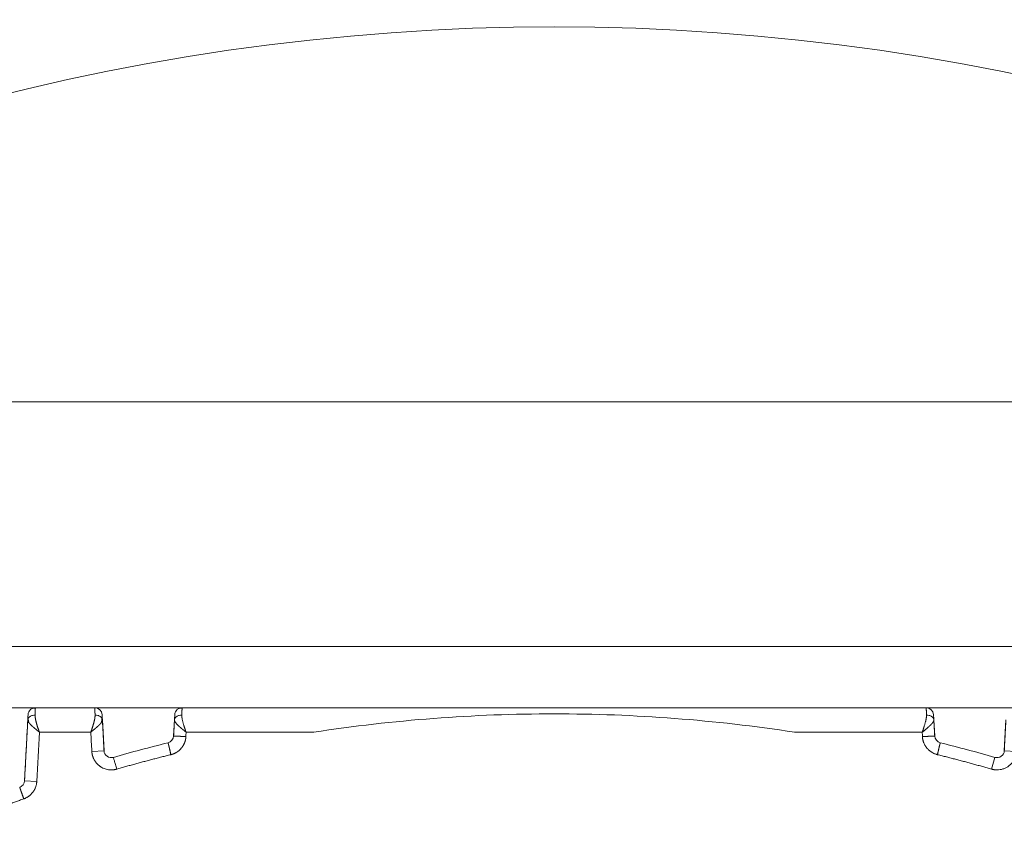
# Model space of a CAD drawing. Header units: millimetres. Extents: x 51337 to 61814, y -21781 to -12277.
# Tile 251 of 256: x 59233 to 59274, y -20654 to -20621. Entities that reach past the tile are written whole.
import ezdxf

# ---------------------------------------------------------------- set-up
doc = ezdxf.new("R2010")
doc.units = ezdxf.units.MM
doc.header["$LTSCALE"] = 0.3175
doc.layers.add('1轮廓实线层', color=7, linetype='Continuous', lineweight=18)

msp = doc.modelspace()

# ---------------------------------------------------------------- linework, layer by layer
at = {"layer": '1轮廓实线层'}
for p, q in [((59204.20186, -20636.47664), (59306.38491, -20636.47664)), ((59202.79339, -20646.47664), (59307.79339, -20646.47664)), ((59234.07807, -20648.97664), (59230.5087, -20648.97664)), ((59236.5087, -20648.97664), (59234.07807, -20648.97664)), ((59240.07807, -20648.97664), (59236.5087, -20648.97664)), ((59240.07807, -20648.97664), (59270.5087, -20648.97664)), ((59270.5087, -20648.97664), (59240.07807, -20648.97664)), ((59274.07807, -20648.97664), (59270.5087, -20648.97664)), ((59233.76747, -20649.47104), (59233.63685, -20651.96357)), ((59236.88544, -20650.73313), (59236.81937, -20649.47252)), ((59239.76747, -20649.47104), (59239.73282, -20650.13238)), ((59270.85395, -20650.13238), (59270.81937, -20649.47252)), ((59273.76747, -20649.47104), (59273.70133, -20650.73313)), ((59236.88544, -20650.73313), (59236.38612, -20650.7593)), ((59273.70133, -20650.73313), (59274.20065, -20650.7593)), ((59273.31918, -20651.00585), (59273.18158, -20651.48654)), ((59233.63685, -20651.96357), (59234.13616, -20651.98974))]:
    msp.add_line(p, q, dxfattribs=at)
for centre, radius, start, end in [((59255.29339, -20713.97664), 117.32051, 300.7584308, 103.5504853), ((59255.29339, -20713.97664), 103.32342, 56.6053122, 123.3946878), ((59255.29339, -20713.97664), 100, 39.174341, 129.1690367), ((59255.29339, -20713.97664), 92.82561, 56.6053122, 123.3946878), ((59234.07807, -20649.27664), 0.3, 131.940689, 177), ((59234.07807, -20649.27664), 0.3, 90, 114.190278), ((59236.5087, -20649.27664), 0.3, 3, 90), ((59240.07807, -20649.27664), 0.3, 131.940689, 177), ((59240.07807, -20649.27664), 0.3, 90, 114.190278), ((59270.5087, -20649.27664), 0.3, 3, 90), ((59239.43323, -20650.11668), 0.3, 283.947685, 356.999999), ((59239.43323, -20650.11668), 0.3, 283.947685, 357), ((59271.15354, -20650.11668), 0.3, 183, 256.052315), ((59255.29339, -20713.97664), 65.5, 103.9476846, 105.9741119), ((59255.29339, -20713.97664), 65.5, 103.9476846, 105.9741119), ((59255.29339, -20713.97664), 65.5, 74.0258881, 76.0523154), ((59237.18503, -20650.71743), 0.3, 183, 285.974112), ((59237.18503, -20650.71743), 0.3, 183, 285.974112), ((59273.40174, -20650.71743), 0.3, 254.025888, 357), ((59273.40174, -20650.71743), 0.3, 254.025888, 357), ((59233.33726, -20651.94787), 0.3, 289.492274, 357), ((59233.33726, -20651.94787), 0.3, 289.492274, 357)]:
    msp.add_arc(centre, radius, start, end, dxfattribs=at)
for points, degree in [([(59233.77849, -20649.26089), (59233.77848, -20649.26099), (59233.77447, -20649.33762), (59233.76747, -20649.47104)], 3), ([(59236.5087, -20648.97664), (59236.10359, -20648.97664), (59235.29339, -20648.97664), (59234.48318, -20648.97664), (59234.07807, -20648.97664)], 3), ([(59236.8193, -20649.47104), (59236.81234, -20649.33824), (59236.80832, -20649.26155), (59236.80829, -20649.26099)], 3), ([(59239.77849, -20649.26089), (59239.77848, -20649.26099), (59239.77447, -20649.33762), (59239.76747, -20649.47104)], 3), ([(59270.8193, -20649.47104), (59270.81234, -20649.33824), (59270.80832, -20649.26155), (59270.80829, -20649.26099)], 3), ([(59233.76747, -20649.47104), (59233.7457, -20649.88646), (59233.70216, -20650.71731), (59233.65862, -20651.54815), (59233.63685, -20651.96357)], 3), ([(59233.79147, -20649.39674), (59233.78098, -20649.493), (59233.81227, -20649.58676)], 2), ([(59236.77445, -20649.5864), (59236.80569, -20649.49274), (59236.79522, -20649.39662)], 2), ([(59236.8193, -20649.47104), (59236.88544, -20650.73313)], 1), ([(59239.73282, -20650.13238), (59239.76747, -20649.47104)], 1), ([(59270.8193, -20649.47104), (59270.85395, -20650.13238)], 1), ([(59273.70133, -20650.73313), (59273.76747, -20649.47104)], 1), ([(59234.13616, -20651.98974), (59234.17133, -20651.31871), (59234.2065, -20650.64767), (59234.24166, -20649.97664)], 3), ([(59234.24166, -20649.97664), (59234.94281, -20649.97664), (59235.64396, -20649.97664), (59236.34511, -20649.97664)], 3), ([(59236.34511, -20649.97664), (59236.35878, -20650.23753), (59236.37245, -20650.49842), (59236.38612, -20650.7593)], 3), ([(59240.23292, -20650.15566), (59240.23544, -20650.09599), (59240.23796, -20650.03631), (59240.24047, -20649.97664)], 3), ([(59240.24047, -20649.97664), (59241.98257, -20649.97664), (59243.72467, -20649.97664), (59245.46676, -20649.97664)], 3), ([(59265.12001, -20649.97664), (59266.8621, -20649.97664), (59268.6042, -20649.97664), (59270.3463, -20649.97664)], 3), ([(59270.3463, -20649.97664), (59270.34881, -20650.03631), (59270.35133, -20650.09599), (59270.35385, -20650.15566)], 3), ([(59271.08123, -20650.40783), (59271.83066, -20650.59396), (59272.5768, -20650.79334), (59273.31918, -20651.00585)], 3)]:
    msp.add_open_spline(points, degree=degree, dxfattribs=at)
for points, knots in [([(59234.06706, -20649.27679), (59234.03247, -20649.27586), (59233.9766, -20649.28088), (59233.90561, -20649.30385), (59233.85772, -20649.32885), (59233.81839, -20649.36032), (59233.78973, -20649.39616), (59233.77245, -20649.43395), (59233.76811, -20649.45892), (59233.76747, -20649.47104)], [0, 0, 0, 0, 0.24935533, 0.37446404, 0.49957276, 0.62468147, 0.74979019, 0.8748989, 1, 1, 1, 1]), ([(59234.07734, -20648.99674), (59234.0406, -20648.98974), (59233.98718, -20648.99201), (59233.91755, -20649.02159), (59233.88638, -20649.04511), (59233.87156, -20649.05904)], [0, 0, 0, 0, 0.49318974, 0.74677962, 1, 1, 1, 1]), ([(59234.07807, -20648.97664), (59234.07807, -20648.9767), (59234.07807, -20648.97681), (59234.07806, -20648.97714), (59234.07803, -20648.9778), (59234.07799, -20648.97875), (59234.07795, -20648.97997), (59234.07789, -20648.98146), (59234.07782, -20648.98324), (59234.07774, -20648.98529), (59234.07765, -20648.98762), (59234.07756, -20648.99023), (59234.07745, -20648.99313), (59234.07733, -20648.99632), (59234.0772, -20648.99978), (59234.07706, -20649.00354), (59234.07691, -20649.00759), (59234.07674, -20649.01192), (59234.07657, -20649.01654), (59234.07639, -20649.02146), (59234.0762, -20649.02666), (59234.07599, -20649.03216), (59234.07578, -20649.03795), (59234.07556, -20649.04403), (59234.07532, -20649.0504), (59234.07508, -20649.05707), (59234.07482, -20649.06403), (59234.07456, -20649.07129), (59234.07428, -20649.07884), (59234.074, -20649.08667), (59234.0737, -20649.09481), (59234.07339, -20649.10323), (59234.07308, -20649.11194), (59234.07275, -20649.12095), (59234.07241, -20649.13024), (59234.07206, -20649.13982), (59234.0717, -20649.14969), (59234.07133, -20649.15985), (59234.07095, -20649.17029), (59234.07056, -20649.18101), (59234.07016, -20649.19201), (59234.06975, -20649.2033), (59234.06933, -20649.21486), (59234.0689, -20649.2267), (59234.06845, -20649.23881), (59234.068, -20649.25119), (59234.06754, -20649.26383), (59234.06722, -20649.27247), (59234.06706, -20649.27679)], [0, 0, 0, 0, 0.01613645, 0.0368212, 0.05755942, 0.07835114, 0.09919634, 0.12009505, 0.14104726, 0.16205299, 0.18311225, 0.20422504, 0.22539137, 0.24661125, 0.26788469, 0.28921169, 0.31059226, 0.33202641, 0.35351415, 0.37505548, 0.39665041, 0.41829895, 0.4400011, 0.46175688, 0.48356628, 0.50542932, 0.52734601, 0.54931635, 0.57134034, 0.593418, 0.61554933, 0.63773434, 0.65997303, 0.68226542, 0.7046115, 0.72701129, 0.74946478, 0.771972, 0.79453294, 0.81714761, 0.83981601, 0.86253816, 0.88531406, 0.90814371, 0.93102713, 0.95396431, 0.97695526, 1, 1, 1, 1]), ([(59234.06706, -20649.27679), (59234.06708, -20649.28026), (59234.06711, -20649.28723), (59234.06737, -20649.29789), (59234.06779, -20649.30874), (59234.06838, -20649.31978), (59234.06914, -20649.33102), (59234.07007, -20649.34245), (59234.07117, -20649.35407), (59234.07244, -20649.36588), (59234.07387, -20649.37789), (59234.07548, -20649.39009), (59234.07725, -20649.40247), (59234.0792, -20649.41505), (59234.08131, -20649.42781), (59234.0836, -20649.44076), (59234.08605, -20649.45389), (59234.08867, -20649.46721), (59234.09146, -20649.4807), (59234.09443, -20649.49438), (59234.09756, -20649.50823), (59234.10085, -20649.52226), (59234.10432, -20649.53647), (59234.10796, -20649.55085), (59234.11177, -20649.56539), (59234.1167, -20649.58358), (59234.12281, -20649.60556), (59234.13016, -20649.6315), (59234.13782, -20649.65794), (59234.14577, -20649.68486), (59234.15402, -20649.71225), (59234.16256, -20649.7401), (59234.17141, -20649.76838), (59234.18055, -20649.79708), (59234.18999, -20649.82617), (59234.19973, -20649.85563), (59234.20977, -20649.88545), (59234.22011, -20649.91559), (59234.23073, -20649.94604), (59234.23801, -20649.96641), (59234.24166, -20649.97664)], [0, 0, 0, 0, 0.01820512, 0.03649684, 0.05487758, 0.07334972, 0.09191562, 0.1105776, 0.12933793, 0.14819888, 0.16716264, 0.18623139, 0.20540727, 0.22469239, 0.24408882, 0.26359858, 0.28322367, 0.30296607, 0.32282768, 0.34281042, 0.36291613, 0.38314664, 0.40350375, 0.42398921, 0.44460475, 0.46535206, 0.50094825, 0.53693522, 0.57331519, 0.61009031, 0.64726264, 0.6848342, 0.72280693, 0.76118271, 0.79996338, 0.8391507, 0.87874638, 0.9187521, 0.95916945, 1, 1, 1, 1]), ([(59236.34511, -20649.97664), (59236.34688, -20649.97169), (59236.35042, -20649.96181), (59236.35566, -20649.94702), (59236.36084, -20649.93228), (59236.36594, -20649.91762), (59236.37098, -20649.90302), (59236.37594, -20649.88849), (59236.38084, -20649.87404), (59236.38566, -20649.85967), (59236.39042, -20649.84538), (59236.39511, -20649.83117), (59236.39973, -20649.81705), (59236.40428, -20649.80302), (59236.40876, -20649.78908), (59236.41317, -20649.77523), (59236.41751, -20649.76148), (59236.42178, -20649.74782), (59236.42599, -20649.73427), (59236.43012, -20649.72081), (59236.43419, -20649.70747), (59236.43818, -20649.69422), (59236.44211, -20649.68109), (59236.44596, -20649.66806), (59236.44975, -20649.65515), (59236.45347, -20649.64235), (59236.45711, -20649.62966), (59236.46069, -20649.61709), (59236.4642, -20649.60464), (59236.46764, -20649.59231), (59236.47241, -20649.57508), (59236.47828, -20649.55312), (59236.48491, -20649.52666), (59236.49097, -20649.50079), (59236.49645, -20649.47552), (59236.50135, -20649.45087), (59236.50568, -20649.42684), (59236.50943, -20649.40345), (59236.5126, -20649.3807), (59236.51519, -20649.3586), (59236.51721, -20649.33714), (59236.51865, -20649.31636), (59236.51954, -20649.2962), (59236.51965, -20649.28324), (59236.51971, -20649.27679)], [0, 0, 0, 0, 0.01975926, 0.03942234, 0.05898941, 0.07846064, 0.09783622, 0.11711631, 0.13630111, 0.1553908, 0.17438556, 0.19328559, 0.21209108, 0.23080222, 0.24941922, 0.26794228, 0.2863716, 0.30470739, 0.32294986, 0.34109924, 0.35915573, 0.37711956, 0.39499095, 0.41277013, 0.43045734, 0.44805282, 0.46555679, 0.4829695, 0.50029121, 0.51752216, 0.53466261, 0.57285755, 0.61060887, 0.64792749, 0.68482471, 0.72131223, 0.75740215, 0.79310694, 0.82843954, 0.86341324, 0.89804178, 0.93233932, 0.9663204, 1, 1, 1, 1]), ([(59236.51971, -20649.27679), (59236.51956, -20649.27289), (59236.51928, -20649.26509), (59236.51886, -20649.25366), (59236.51845, -20649.24243), (59236.51805, -20649.23142), (59236.51765, -20649.22063), (59236.51727, -20649.21007), (59236.51689, -20649.19973), (59236.51652, -20649.18962), (59236.51616, -20649.17974), (59236.51581, -20649.17009), (59236.51547, -20649.16066), (59236.51513, -20649.15147), (59236.51481, -20649.14251), (59236.51449, -20649.13378), (59236.51418, -20649.12529), (59236.51388, -20649.11703), (59236.51359, -20649.10901), (59236.5133, -20649.10123), (59236.51303, -20649.09368), (59236.51276, -20649.08637), (59236.5125, -20649.0793), (59236.51225, -20649.07246), (59236.51201, -20649.06586), (59236.51178, -20649.0595), (59236.51156, -20649.05338), (59236.51134, -20649.0475), (59236.51113, -20649.04186), (59236.51093, -20649.03645), (59236.51074, -20649.03128), (59236.51056, -20649.02635), (59236.51039, -20649.02166), (59236.51022, -20649.01721), (59236.51007, -20649.01299), (59236.50992, -20649.00901), (59236.50978, -20649.00526), (59236.50965, -20649.00175), (59236.50952, -20648.99847), (59236.50941, -20648.99542), (59236.5093, -20648.99261), (59236.50921, -20648.99003), (59236.50912, -20648.98768), (59236.50904, -20648.98556), (59236.50897, -20648.98366), (59236.5089, -20648.982), (59236.50885, -20648.98056), (59236.5088, -20648.97935), (59236.50876, -20648.97836), (59236.50873, -20648.97759), (59236.50871, -20648.97704), (59236.5087, -20648.9768), (59236.5087, -20648.9767), (59236.5087, -20648.97664)], [0, 0, 0, 0, 0.02079045, 0.04153715, 0.06224009, 0.08289928, 0.10351473, 0.12408644, 0.14461441, 0.16509865, 0.18553917, 0.20593596, 0.22628903, 0.2465984, 0.26686405, 0.287086, 0.30726426, 0.32739882, 0.34748969, 0.36753688, 0.38754039, 0.40750022, 0.42741639, 0.44728889, 0.46711773, 0.48690292, 0.50664446, 0.52634236, 0.54599662, 0.56560724, 0.58517424, 0.60469761, 0.62417737, 0.64361351, 0.66300605, 0.68235498, 0.70166032, 0.72092207, 0.74014023, 0.75931482, 0.77844583, 0.79753327, 0.81657715, 0.83557747, 0.85453424, 0.87344747, 0.89231715, 0.91114331, 0.92992593, 0.94866504, 0.96736062, 0.9860127, 1, 1, 1, 1]), ([(59236.8193, -20649.47104), (59236.81866, -20649.45892), (59236.81432, -20649.43395), (59236.79704, -20649.39616), (59236.76838, -20649.36032), (59236.72905, -20649.32885), (59236.68116, -20649.30385), (59236.61017, -20649.28088), (59236.5543, -20649.27586), (59236.51971, -20649.27679)], [0, 0, 0, 0, 0.12509682, 0.25020614, 0.37531547, 0.5004248, 0.62553413, 0.75064346, 1, 1, 1, 1]), ([(59240.06706, -20649.27679), (59240.03247, -20649.27586), (59239.9766, -20649.28088), (59239.90561, -20649.30385), (59239.85772, -20649.32885), (59239.81839, -20649.36032), (59239.78973, -20649.39616), (59239.77245, -20649.43395), (59239.76811, -20649.45892), (59239.76747, -20649.47104)], [0, 0, 0, 0, 0.2493553, 0.374464, 0.4995727, 0.6246814, 0.74979009, 0.87489879, 1, 1, 1, 1]), ([(59240.07734, -20648.99674), (59240.0406, -20648.98974), (59239.98718, -20648.99201), (59239.91755, -20649.02159), (59239.88638, -20649.04511), (59239.87156, -20649.05904)], [0, 0, 0, 0, 0.49318974, 0.74677962, 1, 1, 1, 1]), ([(59240.07807, -20648.97664), (59240.07807, -20648.9767), (59240.07807, -20648.97681), (59240.07806, -20648.97714), (59240.07803, -20648.9778), (59240.07799, -20648.97875), (59240.07795, -20648.97997), (59240.07789, -20648.98146), (59240.07782, -20648.98324), (59240.07774, -20648.98529), (59240.07765, -20648.98762), (59240.07756, -20648.99023), (59240.07745, -20648.99313), (59240.07733, -20648.99632), (59240.0772, -20648.99978), (59240.07706, -20649.00354), (59240.07691, -20649.00759), (59240.07674, -20649.01192), (59240.07657, -20649.01654), (59240.07639, -20649.02146), (59240.0762, -20649.02666), (59240.07599, -20649.03216), (59240.07578, -20649.03795), (59240.07556, -20649.04403), (59240.07532, -20649.0504), (59240.07508, -20649.05707), (59240.07482, -20649.06403), (59240.07456, -20649.07129), (59240.07428, -20649.07884), (59240.074, -20649.08667), (59240.0737, -20649.09481), (59240.07339, -20649.10323), (59240.07308, -20649.11194), (59240.07275, -20649.12095), (59240.07241, -20649.13024), (59240.07206, -20649.13982), (59240.0717, -20649.14969), (59240.07133, -20649.15985), (59240.07095, -20649.17029), (59240.07056, -20649.18101), (59240.07016, -20649.19201), (59240.06975, -20649.2033), (59240.06933, -20649.21486), (59240.0689, -20649.2267), (59240.06845, -20649.23881), (59240.068, -20649.25119), (59240.06754, -20649.26383), (59240.06722, -20649.27247), (59240.06706, -20649.27679)], [0, 0, 0, 0, 0.01613048, 0.03681535, 0.0575537, 0.07834553, 0.09919086, 0.12008969, 0.14104202, 0.16204788, 0.18310726, 0.20422018, 0.22538663, 0.24660664, 0.2678802, 0.28920733, 0.31058803, 0.3320223, 0.35351017, 0.37505163, 0.39664669, 0.41829536, 0.43999764, 0.46175355, 0.48356309, 0.50542626, 0.52734308, 0.54931355, 0.57133768, 0.59341548, 0.61554694, 0.63773209, 0.65997092, 0.68226344, 0.70460966, 0.72700958, 0.74946322, 0.77197057, 0.79453165, 0.81714646, 0.83981501, 0.8625373, 0.88531334, 0.90814314, 0.93102669, 0.95396402, 0.97695512, 1, 1, 1, 1]), ([(59240.06706, -20649.27679), (59240.06708, -20649.28016), (59240.0671, -20649.2869), (59240.06732, -20649.29718), (59240.06767, -20649.30756), (59240.06817, -20649.31807), (59240.06881, -20649.32869), (59240.06959, -20649.33942), (59240.07051, -20649.35027), (59240.07157, -20649.36122), (59240.07278, -20649.37227), (59240.07413, -20649.38343), (59240.07562, -20649.39468), (59240.07726, -20649.40603), (59240.07904, -20649.41748), (59240.08096, -20649.42901), (59240.08483, -20649.45093), (59240.09193, -20649.48528), (59240.10377, -20649.53447), (59240.1185, -20649.58991), (59240.13297, -20649.64054), (59240.14576, -20649.68389), (59240.15583, -20649.71763), (59240.16603, -20649.75118), (59240.17632, -20649.78448), (59240.18673, -20649.81748), (59240.19724, -20649.85013), (59240.20786, -20649.88241), (59240.2186, -20649.91425), (59240.22942, -20649.94563), (59240.23681, -20649.96635), (59240.24047, -20649.97664)], [0, 0, 0, 0, 0.01767409, 0.03532513, 0.05295494, 0.07056534, 0.08815814, 0.10573517, 0.12329827, 0.14084928, 0.15839002, 0.17592236, 0.19344813, 0.21096919, 0.22848738, 0.24600456, 0.26352257, 0.32756035, 0.3988033, 0.47732028, 0.56316249, 0.60950872, 0.6552572, 0.70041006, 0.7449695, 0.78893782, 0.83231742, 0.87511079, 0.91732052, 0.95894932, 1, 1, 1, 1]), ([(59245.46676, -20649.97664), (59247.09184, -20649.72713), (59248.72643, -20649.53954), (59252.00514, -20649.28929), (59253.64926, -20649.22664), (59256.93751, -20649.22664), (59258.58163, -20649.28929), (59261.86034, -20649.53954), (59263.49493, -20649.72713), (59265.12001, -20649.97664)], [0, 0, 0, 0, 0.25, 0.25, 0.5, 0.5, 0.75, 0.75, 1, 1, 1, 1]), ([(59270.3463, -20649.97664), (59270.34812, -20649.97156), (59270.35179, -20649.96128), (59270.35726, -20649.94566), (59270.36278, -20649.92969), (59270.36834, -20649.91336), (59270.37395, -20649.89668), (59270.37959, -20649.87967), (59270.38528, -20649.86232), (59270.39101, -20649.84464), (59270.39678, -20649.82665), (59270.4026, -20649.80834), (59270.40845, -20649.78973), (59270.41435, -20649.77084), (59270.42487, -20649.73686), (59270.43914, -20649.6901), (59270.45599, -20649.63314), (59270.47032, -20649.58254), (59270.48108, -20649.54221), (59270.48897, -20649.51005), (59270.49483, -20649.48411), (59270.50008, -20649.45871), (59270.50471, -20649.43386), (59270.50872, -20649.40959), (59270.51211, -20649.38591), (59270.51488, -20649.36282), (59270.51704, -20649.34035), (59270.51857, -20649.31851), (59270.51953, -20649.29727), (59270.51965, -20649.2836), (59270.51971, -20649.27679)], [0, 0, 0, 0, 0.02029233, 0.04103343, 0.06222379, 0.08386388, 0.10595415, 0.128495, 0.15148683, 0.17492998, 0.19882482, 0.22317167, 0.24797083, 0.27322259, 0.29892723, 0.38459546, 0.46269017, 0.53322796, 0.59623168, 0.63429843, 0.67204905, 0.70949756, 0.74665831, 0.78354598, 0.82017559, 0.85656247, 0.89272228, 0.92867094, 0.96442469, 1, 1, 1, 1]), ([(59270.51971, -20649.27679), (59270.51956, -20649.27289), (59270.51928, -20649.26509), (59270.51886, -20649.25366), (59270.51845, -20649.24243), (59270.51805, -20649.23142), (59270.51765, -20649.22063), (59270.51727, -20649.21007), (59270.51689, -20649.19973), (59270.51652, -20649.18962), (59270.51616, -20649.17974), (59270.51581, -20649.17009), (59270.51547, -20649.16066), (59270.51513, -20649.15147), (59270.51481, -20649.14251), (59270.51449, -20649.13378), (59270.51418, -20649.12529), (59270.51388, -20649.11703), (59270.51359, -20649.10901), (59270.5133, -20649.10123), (59270.51303, -20649.09368), (59270.51276, -20649.08637), (59270.5125, -20649.0793), (59270.51225, -20649.07246), (59270.51201, -20649.06586), (59270.51178, -20649.0595), (59270.51156, -20649.05338), (59270.51134, -20649.0475), (59270.51113, -20649.04186), (59270.51093, -20649.03645), (59270.51074, -20649.03128), (59270.51056, -20649.02635), (59270.51039, -20649.02166), (59270.51022, -20649.01721), (59270.51007, -20649.01299), (59270.50992, -20649.00901), (59270.50978, -20649.00526), (59270.50965, -20649.00175), (59270.50952, -20648.99847), (59270.50941, -20648.99542), (59270.5093, -20648.99261), (59270.50921, -20648.99003), (59270.50912, -20648.98768), (59270.50904, -20648.98556), (59270.50897, -20648.98366), (59270.5089, -20648.982), (59270.50885, -20648.98056), (59270.5088, -20648.97935), (59270.50876, -20648.97836), (59270.50873, -20648.97759), (59270.50871, -20648.97704), (59270.5087, -20648.9768), (59270.5087, -20648.9767), (59270.5087, -20648.97664)], [0, 0, 0, 0, 0.0207904, 0.04153704, 0.06223992, 0.08289906, 0.10351446, 0.12408611, 0.14461403, 0.16509821, 0.18553868, 0.20593541, 0.22628844, 0.24659775, 0.26686335, 0.28708525, 0.30726345, 0.32739796, 0.34748878, 0.36753591, 0.38753937, 0.40749915, 0.42741526, 0.44728771, 0.46711651, 0.48690164, 0.50664313, 0.52634098, 0.54599518, 0.56560576, 0.5851727, 0.60469603, 0.62417573, 0.64361182, 0.66300431, 0.6823532, 0.70165848, 0.72092018, 0.7401383, 0.75931283, 0.77844379, 0.79753119, 0.81657502, 0.83557529, 0.85453201, 0.87344519, 0.89231483, 0.91114093, 0.92992351, 0.94866257, 0.96735811, 0.98601014, 1, 1, 1, 1]), ([(59270.8193, -20649.47104), (59270.81866, -20649.45892), (59270.81432, -20649.43395), (59270.79704, -20649.39616), (59270.76838, -20649.36032), (59270.72905, -20649.32885), (59270.68116, -20649.30385), (59270.61017, -20649.28088), (59270.5543, -20649.27586), (59270.51971, -20649.27679)], [0, 0, 0, 0, 0.12509682, 0.25020615, 0.37531547, 0.5004248, 0.62553413, 0.75064346, 1, 1, 1, 1]), ([(59234.24166, -20649.97664), (59234.23817, -20649.97371), (59234.2312, -20649.96787), (59234.22075, -20649.95915), (59234.21035, -20649.9505), (59234.2, -20649.94191), (59234.18971, -20649.93338), (59234.17948, -20649.92492), (59234.16932, -20649.91653), (59234.15923, -20649.9082), (59234.14921, -20649.89993), (59234.13928, -20649.89173), (59234.12942, -20649.88359), (59234.11966, -20649.87552), (59234.10999, -20649.86752), (59234.10041, -20649.85959), (59234.09093, -20649.85172), (59234.08155, -20649.84391), (59234.07228, -20649.83618), (59234.06312, -20649.82851), (59234.05407, -20649.8209), (59234.04513, -20649.81337), (59234.03631, -20649.8059), (59234.02761, -20649.7985), (59234.01904, -20649.79117), (59234.01059, -20649.78391), (59234.00227, -20649.77671), (59233.99408, -20649.76958), (59233.98602, -20649.76252), (59233.9781, -20649.75553), (59233.97031, -20649.74861), (59233.96266, -20649.74175), (59233.95515, -20649.73497), (59233.94778, -20649.72825), (59233.94056, -20649.7216), (59233.93348, -20649.71503), (59233.92654, -20649.70852), (59233.91976, -20649.70207), (59233.91312, -20649.6957), (59233.90663, -20649.6894), (59233.90028, -20649.68317), (59233.89409, -20649.677), (59233.88805, -20649.67091), (59233.88216, -20649.66488), (59233.87642, -20649.65892), (59233.87084, -20649.65304), (59233.86541, -20649.64722), (59233.86013, -20649.64147), (59233.855, -20649.63579), (59233.85003, -20649.63018), (59233.84521, -20649.62464), (59233.84054, -20649.61917), (59233.83602, -20649.61377), (59233.83166, -20649.60843), (59233.82745, -20649.60317), (59233.82339, -20649.59798), (59233.81948, -20649.59285), (59233.81572, -20649.5878), (59233.81211, -20649.58281), (59233.80865, -20649.57789), (59233.80534, -20649.57304), (59233.80218, -20649.56827), (59233.79916, -20649.56356), (59233.79629, -20649.55891), (59233.79356, -20649.55434), (59233.79097, -20649.54984), (59233.78853, -20649.5454), (59233.78623, -20649.54104), (59233.78407, -20649.53674), (59233.78205, -20649.53251), (59233.78016, -20649.52835), (59233.77841, -20649.52426), (59233.7768, -20649.52024), (59233.77532, -20649.51628), (59233.77396, -20649.51239), (59233.77275, -20649.50858), (59233.77165, -20649.50482), (59233.77069, -20649.50114), (59233.76985, -20649.49753), (59233.76914, -20649.49398), (59233.76854, -20649.4905), (59233.76807, -20649.48709), (59233.76772, -20649.48375), (59233.76748, -20649.48047), (59233.76736, -20649.47726), (59233.76735, -20649.47412), (59233.76743, -20649.47206), (59233.76747, -20649.47104)], [0, 0, 0, 0, 0.01482269, 0.02957057, 0.04424372, 0.05884216, 0.07336596, 0.08781516, 0.10218981, 0.11648998, 0.13071571, 0.14486705, 0.15894407, 0.17294682, 0.18687536, 0.20072974, 0.21451003, 0.22821628, 0.24184856, 0.25540693, 0.26889145, 0.28230218, 0.2956392, 0.30890256, 0.32209234, 0.3352086, 0.34825141, 0.36122085, 0.37411698, 0.38693989, 0.39968964, 0.41236631, 0.42496998, 0.43750072, 0.44995862, 0.46234376, 0.47465622, 0.48689609, 0.49906344, 0.51115838, 0.52318098, 0.53513134, 0.54700956, 0.55881571, 0.57054991, 0.58221224, 0.59380282, 0.60532173, 0.61676908, 0.62814498, 0.63944953, 0.65068284, 0.66184503, 0.6729362, 0.68395648, 0.69490597, 0.70578481, 0.7165931, 0.72733099, 0.73799859, 0.74859603, 0.75912345, 0.76958098, 0.77996875, 0.79028692, 0.80053562, 0.810715, 0.82082521, 0.8308664, 0.84083872, 0.85074234, 0.86057742, 0.87034412, 0.88004262, 0.88967307, 0.89923567, 0.90873059, 0.91815802, 0.92751814, 0.93681114, 0.94603723, 0.95519659, 0.96428945, 0.973316, 0.98227646, 0.99117105, 1, 1, 1, 1]), ([(59236.8193, -20649.47104), (59236.81935, -20649.47261), (59236.81947, -20649.47575), (59236.81932, -20649.4806), (59236.81893, -20649.48559), (59236.81828, -20649.49071), (59236.81736, -20649.49598), (59236.81616, -20649.50138), (59236.81469, -20649.50693), (59236.81294, -20649.51262), (59236.8109, -20649.51844), (59236.80857, -20649.52441), (59236.80595, -20649.53051), (59236.80303, -20649.53676), (59236.79981, -20649.54315), (59236.79629, -20649.54968), (59236.79245, -20649.55635), (59236.78831, -20649.56317), (59236.78385, -20649.57012), (59236.77908, -20649.57722), (59236.77399, -20649.58446), (59236.76858, -20649.59184), (59236.76285, -20649.59936), (59236.7568, -20649.60703), (59236.75042, -20649.61484), (59236.74372, -20649.62279), (59236.73669, -20649.63088), (59236.72934, -20649.63912), (59236.72167, -20649.6475), (59236.71367, -20649.65602), (59236.70535, -20649.66468), (59236.69671, -20649.67348), (59236.68775, -20649.68243), (59236.67847, -20649.69152), (59236.66889, -20649.70075), (59236.65899, -20649.71012), (59236.64878, -20649.71963), (59236.63828, -20649.72929), (59236.62747, -20649.73908), (59236.61637, -20649.74902), (59236.60499, -20649.7591), (59236.59332, -20649.76931), (59236.58138, -20649.77967), (59236.56918, -20649.79017), (59236.55671, -20649.8008), (59236.54399, -20649.81158), (59236.53102, -20649.82249), (59236.51782, -20649.83354), (59236.50439, -20649.84472), (59236.49075, -20649.85605), (59236.47691, -20649.86751), (59236.46287, -20649.8791), (59236.44865, -20649.89083), (59236.43425, -20649.9027), (59236.4197, -20649.91469), (59236.40501, -20649.92683), (59236.39018, -20649.93909), (59236.37524, -20649.95148), (59236.3602, -20649.96401), (59236.35015, -20649.97242), (59236.34511, -20649.97664)], [0, 0, 0, 0, 0.01327512, 0.02668107, 0.04021847, 0.05388793, 0.06769004, 0.08162538, 0.09569451, 0.10989796, 0.12423628, 0.13870996, 0.15331952, 0.16806543, 0.18294816, 0.19796818, 0.21312594, 0.22842185, 0.24385636, 0.25942987, 0.27514278, 0.29099547, 0.30698834, 0.32312175, 0.33939605, 0.35581161, 0.37236876, 0.38906784, 0.40590916, 0.42289305, 0.44001982, 0.45728977, 0.47470318, 0.49226035, 0.50996156, 0.52780708, 0.54579717, 0.5639321, 0.58221211, 0.60063747, 0.61920839, 0.63792514, 0.65678792, 0.67579698, 0.69495252, 0.71425478, 0.73370394, 0.75330023, 0.77304384, 0.79293496, 0.8129738, 0.83316054, 0.85349535, 0.87397843, 0.89460995, 0.91539008, 0.93631898, 0.95739683, 0.97862378, 1, 1, 1, 1]), ([(59240.24047, -20649.97664), (59240.23679, -20649.97356), (59240.22946, -20649.96741), (59240.21845, -20649.95823), (59240.20749, -20649.94911), (59240.19658, -20649.94005), (59240.18571, -20649.93105), (59240.17491, -20649.92211), (59240.16416, -20649.91323), (59240.15349, -20649.90441), (59240.14289, -20649.89565), (59240.13236, -20649.88695), (59240.12192, -20649.87831), (59240.11157, -20649.86973), (59240.10131, -20649.86122), (59240.09115, -20649.85277), (59240.0811, -20649.84438), (59240.07115, -20649.83605), (59240.06131, -20649.82778), (59240.05159, -20649.81958), (59240.04199, -20649.81144), (59240.03251, -20649.80336), (59240.02316, -20649.79535), (59240.01394, -20649.7874), (59240.00486, -20649.77952), (59239.99591, -20649.7717), (59239.98711, -20649.76394), (59239.97846, -20649.75625), (59239.96995, -20649.74862), (59239.96159, -20649.74106), (59239.94964, -20649.73013), (59239.93444, -20649.716), (59239.91647, -20649.69888), (59239.89948, -20649.68222), (59239.88351, -20649.66603), (59239.86856, -20649.65031), (59239.85464, -20649.63506), (59239.84178, -20649.62029), (59239.82996, -20649.60599), (59239.81919, -20649.59216), (59239.80947, -20649.5788), (59239.8008, -20649.56591), (59239.79315, -20649.5535), (59239.78653, -20649.54155), (59239.78092, -20649.53008), (59239.7763, -20649.51907), (59239.77265, -20649.50853), (59239.76995, -20649.49846), (59239.7682, -20649.48886), (59239.76728, -20649.4797), (59239.76741, -20649.47391), (59239.76747, -20649.47104)], [0, 0, 0, 0, 0.01560941, 0.03115561, 0.04663863, 0.06205855, 0.07741541, 0.09270928, 0.10794021, 0.12310827, 0.13821351, 0.15325601, 0.16823581, 0.18315298, 0.19800759, 0.2127997, 0.22752938, 0.24219669, 0.2568017, 0.27134448, 0.28582509, 0.30024361, 0.31460011, 0.32889465, 0.34312731, 0.35729817, 0.3714073, 0.38545477, 0.39944066, 0.41336505, 0.42722802, 0.46002954, 0.4923791, 0.52427858, 0.55572994, 0.58673523, 0.61729658, 0.64741623, 0.67709651, 0.70633985, 0.7351488, 0.76352603, 0.79147431, 0.81899658, 0.84609589, 0.87277543, 0.89903857, 0.92488881, 0.95032986, 0.97536556, 1, 1, 1, 1]), ([(59270.8193, -20649.47104), (59270.81935, -20649.47245), (59270.81946, -20649.47528), (59270.81936, -20649.47962), (59270.81907, -20649.48406), (59270.81856, -20649.48859), (59270.81785, -20649.49322), (59270.81692, -20649.49794), (59270.81577, -20649.50277), (59270.81441, -20649.50769), (59270.81282, -20649.5127), (59270.81102, -20649.51782), (59270.80899, -20649.52303), (59270.80674, -20649.52834), (59270.80427, -20649.53375), (59270.80157, -20649.53925), (59270.79864, -20649.54486), (59270.79548, -20649.55056), (59270.79209, -20649.55636), (59270.78847, -20649.56226), (59270.78463, -20649.56825), (59270.78055, -20649.57434), (59270.77624, -20649.58053), (59270.77169, -20649.58682), (59270.76692, -20649.59321), (59270.76192, -20649.59969), (59270.75668, -20649.60628), (59270.75121, -20649.61296), (59270.74552, -20649.61974), (59270.73959, -20649.62661), (59270.73344, -20649.63359), (59270.72706, -20649.64066), (59270.72046, -20649.64783), (59270.71363, -20649.6551), (59270.70657, -20649.66246), (59270.6993, -20649.66992), (59270.69047, -20649.67884), (59270.67989, -20649.6893), (59270.66738, -20649.70141), (59270.65426, -20649.71386), (59270.64052, -20649.72665), (59270.62617, -20649.73978), (59270.61122, -20649.75324), (59270.59567, -20649.76704), (59270.57952, -20649.78117), (59270.5628, -20649.79565), (59270.5455, -20649.81045), (59270.52766, -20649.8256), (59270.50928, -20649.84107), (59270.49039, -20649.85688), (59270.47101, -20649.87302), (59270.45117, -20649.88948), (59270.4309, -20649.90628), (59270.41023, -20649.9234), (59270.38919, -20649.94085), (59270.36783, -20649.95862), (59270.35351, -20649.97061), (59270.3463, -20649.97664)], [0, 0, 0, 0, 0.01198732, 0.02405027, 0.03618925, 0.04840465, 0.06069684, 0.0730662, 0.08551309, 0.09803788, 0.1106409, 0.12332252, 0.13608306, 0.14892286, 0.16184224, 0.17484154, 0.18792105, 0.20108109, 0.21432197, 0.22764397, 0.2410474, 0.25453254, 0.26809967, 0.28174907, 0.29548101, 0.30929576, 0.32319357, 0.33717471, 0.35123944, 0.36538799, 0.37962061, 0.39393754, 0.40833902, 0.42282528, 0.43739655, 0.45205304, 0.46679499, 0.4895506, 0.51271345, 0.5362843, 0.56026389, 0.58465291, 0.60945201, 0.63466181, 0.66028291, 0.68631588, 0.71276126, 0.73961955, 0.76689126, 0.79457685, 0.82267677, 0.85119145, 0.8801213, 0.90946671, 0.93922806, 0.96940571, 1, 1, 1, 1]), ([(59239.61732, -20650.89526), (59239.6266, -20650.89308), (59239.64479, -20650.88879), (59239.67119, -20650.88129), (59239.69617, -20650.8733), (59239.71968, -20650.8649), (59239.74168, -20650.85625), (59239.76217, -20650.84747), (59239.78113, -20650.83869), (59239.79856, -20650.83004), (59239.81446, -20650.82163), (59239.82886, -20650.81357), (59239.84178, -20650.80595), (59239.8709, -20650.78785), (59239.91542, -20650.75657), (59239.96414, -20650.71528), (59240.00011, -20650.68002), (59240.02335, -20650.65503), (59240.04065, -20650.63504), (59240.05253, -20650.62057), (59240.0618, -20650.60907), (59240.07023, -20650.59864), (59240.07913, -20650.58706), (59240.08782, -20650.57533), (59240.09627, -20650.56344), (59240.1045, -20650.55139), (59240.11248, -20650.5392), (59240.12023, -20650.52687), (59240.12773, -20650.51441), (59240.13498, -20650.50183), (59240.14199, -20650.48913), (59240.14874, -20650.47632), (59240.15523, -20650.46341), (59240.16147, -20650.45041), (59240.16745, -20650.43732), (59240.17316, -20650.42416), (59240.17862, -20650.41092), (59240.18382, -20650.39762), (59240.18875, -20650.38426), (59240.19341, -20650.37085), (59240.19782, -20650.35741), (59240.20196, -20650.34393), (59240.20584, -20650.33042), (59240.20945, -20650.3169), (59240.21281, -20650.30336), (59240.2159, -20650.28982), (59240.21874, -20650.27629), (59240.22132, -20650.26276), (59240.22364, -20650.24925), (59240.22571, -20650.23576), (59240.22753, -20650.22231), (59240.2291, -20650.20888), (59240.23043, -20650.19551), (59240.23151, -20650.18218), (59240.23237, -20650.1689), (59240.23274, -20650.16006), (59240.23292, -20650.15566)], [0, 0, 0, 0, 0.02770206, 0.0542899, 0.07970485, 0.10389353, 0.12680779, 0.14840458, 0.16864574, 0.18749777, 0.20493153, 0.22092199, 0.23544784, 0.24849123, 0.32053918, 0.39330659, 0.43376592, 0.46682673, 0.49243367, 0.51056628, 0.52122158, 0.53536661, 0.54951072, 0.56365133, 0.57778589, 0.59191184, 0.60602664, 0.62012776, 0.63421268, 0.64827891, 0.66232397, 0.67634541, 0.6903408, 0.70430775, 0.71824389, 0.73214687, 0.7460144, 0.7598442, 0.77363405, 0.78738175, 0.80108516, 0.81474217, 0.82835071, 0.84190876, 0.85541436, 0.86886558, 0.88226055, 0.89559744, 0.90887448, 0.92208995, 0.93524217, 0.94832954, 0.96135049, 0.97430351, 0.98718715, 1, 1, 1, 1]), ([(59239.73282, -20650.13238), (59239.73288, -20650.13238), (59239.73297, -20650.13238), (59239.73324, -20650.1324), (59239.73381, -20650.13243), (59239.7346, -20650.13247), (59239.73561, -20650.13252), (59239.73683, -20650.13258), (59239.73826, -20650.13265), (59239.73989, -20650.13273), (59239.74171, -20650.13282), (59239.74373, -20650.13292), (59239.74594, -20650.13303), (59239.74834, -20650.13315), (59239.75091, -20650.13328), (59239.75366, -20650.13342), (59239.75657, -20650.13356), (59239.75965, -20650.13372), (59239.76289, -20650.13388), (59239.76629, -20650.13405), (59239.76983, -20650.13422), (59239.77352, -20650.13441), (59239.77735, -20650.1346), (59239.78132, -20650.13479), (59239.78542, -20650.135), (59239.78965, -20650.13521), (59239.79399, -20650.13542), (59239.79846, -20650.13564), (59239.80303, -20650.13587), (59239.80772, -20650.1361), (59239.8125, -20650.13634), (59239.81739, -20650.13658), (59239.82237, -20650.13682), (59239.82744, -20650.13707), (59239.8326, -20650.13733), (59239.83784, -20650.13758), (59239.84316, -20650.13785), (59239.84854, -20650.13811), (59239.854, -20650.13838), (59239.85952, -20650.13865), (59239.86511, -20650.13892), (59239.87075, -20650.1392), (59239.87644, -20650.13947), (59239.88218, -20650.13975), (59239.88797, -20650.14003), (59239.8938, -20650.14032), (59239.89967, -20650.1406), (59239.90557, -20650.14089), (59239.91151, -20650.14118), (59239.91747, -20650.14146), (59239.92345, -20650.14175), (59239.92946, -20650.14204), (59239.93549, -20650.14233), (59239.94153, -20650.14262), (59239.94758, -20650.14291), (59239.95364, -20650.1432), (59239.9597, -20650.14349), (59239.96577, -20650.14378), (59239.97184, -20650.14407), (59239.97791, -20650.14436), (59239.98397, -20650.14465), (59239.99002, -20650.14494), (59239.99607, -20650.14522), (59240.0021, -20650.14551), (59240.00812, -20650.14579), (59240.01411, -20650.14607), (59240.02009, -20650.14635), (59240.02605, -20650.14663), (59240.03198, -20650.14691), (59240.03789, -20650.14718), (59240.04377, -20650.14746), (59240.04962, -20650.14773), (59240.05544, -20650.148), (59240.06123, -20650.14826), (59240.06698, -20650.14853), (59240.07269, -20650.14879), (59240.07837, -20650.14905), (59240.084, -20650.1493), (59240.0896, -20650.14956), (59240.09515, -20650.14981), (59240.10066, -20650.15006), (59240.10612, -20650.1503), (59240.11154, -20650.15055), (59240.1169, -20650.15079), (59240.12222, -20650.15102), (59240.12749, -20650.15126), (59240.13271, -20650.15149), (59240.13787, -20650.15171), (59240.14298, -20650.15194), (59240.14804, -20650.15216), (59240.15304, -20650.15237), (59240.15799, -20650.15259), (59240.16288, -20650.1528), (59240.16771, -20650.153), (59240.17249, -20650.15321), (59240.1772, -20650.15341), (59240.18186, -20650.1536), (59240.18645, -20650.15379), (59240.19099, -20650.15398), (59240.19546, -20650.15417), (59240.19988, -20650.15435), (59240.20423, -20650.15452), (59240.20851, -20650.1547), (59240.21274, -20650.15487), (59240.2169, -20650.15503), (59240.221, -20650.15519), (59240.22503, -20650.15535), (59240.229, -20650.15551), (59240.23162, -20650.15561), (59240.23292, -20650.15566)], [0, 0, 0, 0, 0.01017131, 0.02385851, 0.03746287, 0.05098439, 0.06442307, 0.07777891, 0.0910519, 0.10424205, 0.11734936, 0.13037382, 0.14331544, 0.15617422, 0.16895016, 0.18164325, 0.19425351, 0.20678091, 0.21922548, 0.2315872, 0.24386609, 0.25606212, 0.26817532, 0.28020567, 0.29215318, 0.30401785, 0.31579967, 0.32749866, 0.33911479, 0.35064809, 0.36209854, 0.37346616, 0.38475092, 0.39595285, 0.40707193, 0.41810817, 0.42906157, 0.43993212, 0.45071984, 0.46142471, 0.47204673, 0.48258592, 0.49304226, 0.50341576, 0.51370642, 0.52391423, 0.5340392, 0.54408133, 0.55404062, 0.56391706, 0.57371067, 0.58342143, 0.59304934, 0.60259442, 0.61205665, 0.62143605, 0.6307326, 0.6399463, 0.64907717, 0.65812519, 0.66709038, 0.67597272, 0.68477222, 0.69348888, 0.70212269, 0.71067367, 0.7191418, 0.7275271, 0.73582955, 0.74404916, 0.75218593, 0.76023986, 0.76821095, 0.7760992, 0.78390461, 0.79162718, 0.79926691, 0.80682379, 0.81429784, 0.82168905, 0.82899742, 0.83622295, 0.84336565, 0.8504255, 0.85740251, 0.86429669, 0.87110803, 0.87783653, 0.88448219, 0.89104502, 0.897525, 0.90392215, 0.91023647, 0.91646795, 0.92261659, 0.92868239, 0.93466536, 0.9405655, 0.9463828, 0.95211727, 0.9577689, 0.9633377, 0.96882367, 0.9742268, 0.9795471, 0.98478457, 0.98993921, 0.99501102, 1, 1, 1, 1]), ([(59270.35385, -20650.15566), (59270.3565, -20650.15556), (59270.36188, -20650.15535), (59270.37009, -20650.15503), (59270.37857, -20650.15469), (59270.38729, -20650.15433), (59270.39627, -20650.15396), (59270.4055, -20650.15358), (59270.41498, -20650.15318), (59270.42469, -20650.15276), (59270.43464, -20650.15234), (59270.44482, -20650.15189), (59270.45521, -20650.15144), (59270.46582, -20650.15097), (59270.47663, -20650.15048), (59270.48763, -20650.14999), (59270.49882, -20650.14948), (59270.51019, -20650.14897), (59270.52171, -20650.14844), (59270.53338, -20650.1479), (59270.54518, -20650.14735), (59270.5571, -20650.1468), (59270.56912, -20650.14624), (59270.58123, -20650.14567), (59270.59341, -20650.14509), (59270.60563, -20650.14451), (59270.61788, -20650.14393), (59270.63013, -20650.14335), (59270.64236, -20650.14276), (59270.65456, -20650.14218), (59270.66668, -20650.14159), (59270.67872, -20650.14101), (59270.69063, -20650.14043), (59270.70239, -20650.13986), (59270.71398, -20650.1393), (59270.72535, -20650.13874), (59270.73648, -20650.1382), (59270.74733, -20650.13766), (59270.75788, -20650.13714), (59270.76808, -20650.13664), (59270.7779, -20650.13616), (59270.78731, -20650.13569), (59270.79626, -20650.13525), (59270.80472, -20650.13483), (59270.81265, -20650.13444), (59270.82, -20650.13407), (59270.82675, -20650.13374), (59270.83285, -20650.13343), (59270.83827, -20650.13316), (59270.84295, -20650.13293), (59270.84687, -20650.13273), (59270.84999, -20650.13257), (59270.85224, -20650.13246), (59270.85367, -20650.13239), (59270.85385, -20650.13238), (59270.85395, -20650.13238)], [0, 0, 0, 0, 0.01012834, 0.02059332, 0.03139494, 0.0425332, 0.05400811, 0.06581966, 0.07796787, 0.09045273, 0.10327424, 0.11643241, 0.12992724, 0.14375873, 0.15792688, 0.1724317, 0.18727317, 0.20245131, 0.21796611, 0.23381757, 0.2500057, 0.2665305, 0.28339195, 0.30059008, 0.31812486, 0.33599631, 0.35420443, 0.3727492, 0.39163064, 0.41084874, 0.43040351, 0.45029493, 0.47052302, 0.49108776, 0.51198917, 0.53322723, 0.55480195, 0.57671332, 0.59896135, 0.62154603, 0.64446737, 0.66772536, 0.69132, 0.71525128, 0.73951922, 0.7641238, 0.78906503, 0.8143429, 0.83995742, 0.86590857, 0.89219637, 0.9188208, 0.94578187, 0.97307957, 1, 1, 1, 1]), ([(59270.35385, -20650.15566), (59270.35388, -20650.15718), (59270.35398, -20650.16196), (59270.35449, -20650.17177), (59270.35549, -20650.18686), (59270.35736, -20650.20731), (59270.36051, -20650.23317), (59270.3655, -20650.26448), (59270.37283, -20650.30048), (59270.38276, -20650.33879), (59270.39505, -20650.37696), (59270.41137, -20650.41907), (59270.43153, -20650.46274), (59270.45475, -20650.50571), (59270.47633, -20650.54089), (59270.49511, -20650.56871), (59270.51028, -20650.58959), (59270.52859, -20650.61397), (59270.55222, -20650.64347), (59270.58436, -20650.67867), (59270.61845, -20650.71183), (59270.65434, -20650.74276), (59270.6918, -20650.77132), (59270.73397, -20650.79975), (59270.78684, -20650.83005), (59270.84225, -20650.85531), (59270.89224, -20650.87352), (59270.92653, -20650.88411), (59270.95112, -20650.89075), (59270.96428, -20650.89399), (59270.96922, -20650.89521)], [0, 0, 0, 0, 0.00442072, 0.01391325, 0.0285395, 0.04839032, 0.0735822, 0.10425187, 0.14054851, 0.18034779, 0.21921717, 0.25706309, 0.31156182, 0.35892422, 0.39894163, 0.43148862, 0.45649791, 0.4739387, 0.52013194, 0.5663132, 0.61239837, 0.65830454, 0.70395081, 0.74925914, 0.80604574, 0.88089654, 0.92596899, 0.96061235, 0.98519422, 1, 1, 1, 1]), ([(59239.61732, -20650.89526), (59239.61588, -20650.88815), (59239.61299, -20650.87395), (59239.6086, -20650.85271), (59239.60421, -20650.83159), (59239.5998, -20650.81065), (59239.59541, -20650.78996), (59239.59103, -20650.76955), (59239.58669, -20650.74949), (59239.5824, -20650.72983), (59239.57816, -20650.71061), (59239.574, -20650.69187), (59239.56991, -20650.67365), (59239.56591, -20650.65599), (59239.56201, -20650.63891), (59239.5582, -20650.62245), (59239.5545, -20650.60662), (59239.55091, -20650.59144), (59239.54744, -20650.57693), (59239.54408, -20650.5631), (59239.54139, -20650.5522), (59239.53933, -20650.5439), (59239.53785, -20650.53794), (59239.53639, -20650.53205), (59239.53495, -20650.52624), (59239.53352, -20650.52051), (59239.53212, -20650.51487), (59239.53074, -20650.50932), (59239.52939, -20650.50387), (59239.52806, -20650.49851), (59239.52676, -20650.49327), (59239.52548, -20650.48813), (59239.52423, -20650.48311), (59239.52302, -20650.47822), (59239.52183, -20650.47345), (59239.52068, -20650.46881), (59239.51956, -20650.46431), (59239.51848, -20650.45995), (59239.51743, -20650.45573), (59239.51643, -20650.45167), (59239.51545, -20650.44776), (59239.51452, -20650.44401), (59239.51363, -20650.44043), (59239.51278, -20650.43701), (59239.51198, -20650.43376), (59239.51122, -20650.4307), (59239.5105, -20650.42781), (59239.50983, -20650.4251), (59239.5092, -20650.42258), (59239.50862, -20650.42025), (59239.50809, -20650.41811), (59239.50761, -20650.41617), (59239.50718, -20650.41442), (59239.50679, -20650.41288), (59239.50646, -20650.41154), (59239.50617, -20650.4104), (59239.50594, -20650.40946), (59239.50576, -20650.40873), (59239.50563, -20650.40821), (59239.50557, -20650.40798), (59239.50555, -20650.40789), (59239.50554, -20650.40783)], [0, 0, 0, 0, 0.02778131, 0.05554311, 0.08325946, 0.11090463, 0.13845329, 0.16588063, 0.19316249, 0.22027547, 0.24719706, 0.27390577, 0.30038113, 0.32660388, 0.35255594, 0.3782205, 0.40358206, 0.42862642, 0.45334074, 0.47771349, 0.50173447, 0.51305167, 0.52445117, 0.53593203, 0.54749324, 0.55913375, 0.57085242, 0.58264804, 0.59451934, 0.60646499, 0.61848358, 0.63057362, 0.64273357, 0.65496183, 0.6672567, 0.67961643, 0.6920392, 0.70452314, 0.7170663, 0.72966665, 0.74232212, 0.75503058, 0.76778982, 0.78059759, 0.79345159, 0.80634943, 0.81928871, 0.83226695, 0.84528164, 0.85833022, 0.8714101, 0.88451862, 0.89765312, 0.91081089, 0.92398918, 0.93718524, 0.95039629, 0.9636195, 0.97685207, 0.99009117, 1, 1, 1, 1]), ([(59270.96922, -20650.89521), (59270.97076, -20650.88769), (59270.9738, -20650.87283), (59270.97836, -20650.85087), (59270.98284, -20650.82953), (59270.98721, -20650.80887), (59270.99148, -20650.78892), (59270.99562, -20650.76972), (59270.99963, -20650.75129), (59271.0035, -20650.73364), (59271.00723, -20650.71677), (59271.01081, -20650.7007), (59271.01423, -20650.68542), (59271.01751, -20650.67091), (59271.02063, -20650.65716), (59271.0236, -20650.64416), (59271.02643, -20650.63188), (59271.02911, -20650.62031), (59271.03165, -20650.60941), (59271.03406, -20650.59918), (59271.03633, -20650.58957), (59271.03848, -20650.58056), (59271.04051, -20650.57213), (59271.04242, -20650.56426), (59271.04421, -20650.5569), (59271.04588, -20650.55017), (59271.04744, -20650.5439), (59271.04892, -20650.53794), (59271.05038, -20650.53205), (59271.05182, -20650.52624), (59271.05325, -20650.52051), (59271.05465, -20650.51487), (59271.05603, -20650.50932), (59271.05738, -20650.50387), (59271.05871, -20650.49851), (59271.06001, -20650.49327), (59271.06129, -20650.48813), (59271.06254, -20650.48311), (59271.06375, -20650.47822), (59271.06494, -20650.47345), (59271.06609, -20650.46881), (59271.06721, -20650.46431), (59271.06829, -20650.45995), (59271.06934, -20650.45573), (59271.07034, -20650.45167), (59271.07132, -20650.44776), (59271.07225, -20650.44401), (59271.07314, -20650.44043), (59271.07399, -20650.43701), (59271.07479, -20650.43376), (59271.07555, -20650.4307), (59271.07627, -20650.42781), (59271.07694, -20650.4251), (59271.07757, -20650.42258), (59271.07815, -20650.42025), (59271.07868, -20650.41811), (59271.07916, -20650.41617), (59271.0796, -20650.41442), (59271.07998, -20650.41288), (59271.08031, -20650.41154), (59271.0806, -20650.4104), (59271.08083, -20650.40946), (59271.08101, -20650.40873), (59271.08114, -20650.40821), (59271.0812, -20650.40798), (59271.08122, -20650.40789), (59271.08123, -20650.40783)], [0, 0, 0, 0, 0.0294006, 0.05813014, 0.08616306, 0.11347777, 0.1400565, 0.16588513, 0.19095296, 0.21525251, 0.23877919, 0.26153112, 0.28350881, 0.30471494, 0.32515405, 0.34483235, 0.36375746, 0.38193816, 0.39938425, 0.4161063, 0.43211551, 0.44742353, 0.46204235, 0.47598411, 0.48926107, 0.50188542, 0.51320588, 0.52460865, 0.5360928, 0.54765733, 0.55930118, 0.57102321, 0.58282222, 0.59469693, 0.60664601, 0.61866804, 0.63076155, 0.642925, 0.65515676, 0.66745515, 0.67981843, 0.69224477, 0.70473229, 0.71727904, 0.729883, 0.7425421, 0.7552542, 0.76801711, 0.78082855, 0.79368623, 0.80658777, 0.81953075, 0.83251272, 0.84553114, 0.85858346, 0.87166709, 0.88477937, 0.89791763, 0.91107917, 0.92426124, 0.93746108, 0.95067591, 0.96390292, 0.97713928, 0.99038217, 1, 1, 1, 1]), ([(59236.38612, -20650.7593), (59236.38641, -20650.76423), (59236.38698, -20650.77408), (59236.38818, -20650.78883), (59236.38963, -20650.80355), (59236.39136, -20650.81825), (59236.39336, -20650.83291), (59236.39563, -20650.84754), (59236.39817, -20650.86212), (59236.40098, -20650.87665), (59236.40406, -20650.89112), (59236.40741, -20650.90554), (59236.41102, -20650.91989), (59236.4149, -20650.93417), (59236.41904, -20650.94838), (59236.42344, -20650.96251), (59236.42811, -20650.97655), (59236.43303, -20650.99051), (59236.43821, -20651.00437), (59236.44364, -20651.01813), (59236.44933, -20651.0318), (59236.45527, -20651.04535), (59236.46146, -20651.05879), (59236.4679, -20651.07212), (59236.47947, -20651.09497), (59236.49717, -20651.12684), (59236.52248, -20651.16676), (59236.55009, -20651.20515), (59236.57989, -20651.24191), (59236.61188, -20651.27687), (59236.64603, -20651.30979), (59236.68209, -20651.34059), (59236.71426, -20651.36454), (59236.75328, -20651.39163), (59236.80716, -20651.42442), (59236.88509, -20651.46147), (59236.97486, -20651.49153), (59237.05607, -20651.50826), (59237.12638, -20651.51588), (59237.17807, -20651.51812), (59237.23459, -20651.51685), (59237.28675, -20651.51189), (59237.33711, -20651.5033), (59237.37034, -20651.49589), (59237.39168, -20651.49037), (59237.40197, -20651.48745), (59237.40519, -20651.48654)], [0, 0, 0, 0, 0.01029266, 0.02058532, 0.03087798, 0.04117064, 0.0514633, 0.06175595, 0.07204861, 0.08234127, 0.09263393, 0.10292659, 0.11321925, 0.12351191, 0.13380457, 0.14409723, 0.15438989, 0.16468255, 0.1749752, 0.18526786, 0.19556052, 0.20585318, 0.21614584, 0.2264385, 0.23673116, 0.2695924, 0.30245519, 0.33532119, 0.36819207, 0.40116065, 0.43413047, 0.46709676, 0.50005479, 0.51777237, 0.56620913, 0.63149208, 0.69739115, 0.76327687, 0.80406666, 0.8448611, 0.87114786, 0.92198675, 0.95401189, 0.97768885, 0.99301813, 1, 1, 1, 1]), ([(59273.18158, -20651.48654), (59273.18635, -20651.48788), (59273.1959, -20651.49056), (59273.21031, -20651.49424), (59273.22477, -20651.49767), (59273.23931, -20651.50083), (59273.25389, -20651.50371), (59273.26853, -20651.50633), (59273.28321, -20651.50868), (59273.29794, -20651.51076), (59273.3127, -20651.51256), (59273.32749, -20651.51409), (59273.34231, -20651.51534), (59273.35715, -20651.51632), (59273.372, -20651.51703), (59273.38687, -20651.51746), (59273.43812, -20651.518), (59273.5259, -20651.51127), (59273.64705, -20651.48263), (59273.76235, -20651.43557), (59273.86894, -20651.37123), (59273.9416, -20651.31018), (59273.9868, -20651.26378), (59274.01005, -20651.23772), (59274.03186, -20651.21104), (59274.05224, -20651.1838), (59274.07119, -20651.15611), (59274.08874, -20651.12804), (59274.10489, -20651.09967), (59274.11967, -20651.07107), (59274.13311, -20651.04231), (59274.14523, -20651.01347), (59274.15607, -20650.98461), (59274.16565, -20650.95578), (59274.17401, -20650.92705), (59274.18119, -20650.89846), (59274.18723, -20650.87008), (59274.19217, -20650.84195), (59274.19603, -20650.81411), (59274.19895, -20650.7866), (59274.20008, -20650.76835), (59274.20065, -20650.7593)], [0, 0, 0, 0, 0.0103442, 0.02068841, 0.03103265, 0.04137694, 0.05172129, 0.06206571, 0.07241023, 0.08275485, 0.0930996, 0.10344449, 0.11378953, 0.12413474, 0.13448014, 0.14482574, 0.15517156, 0.24143699, 0.32771326, 0.41399504, 0.50027699, 0.58655378, 0.61115611, 0.63544235, 0.65941254, 0.68306677, 0.70640508, 0.72942754, 0.7521342, 0.77452512, 0.79660034, 0.81835993, 0.83980392, 0.86093237, 0.88174533, 0.90224283, 0.92242493, 0.94229165, 0.96184305, 0.98107915, 1, 1, 1, 1]), ([(59237.40519, -20651.48654), (59237.39618, -20651.45508), (59237.38718, -20651.42362), (59237.36951, -20651.36191), (59237.36085, -20651.33166), (59237.34421, -20651.27352), (59237.33623, -20651.24564), (59237.32125, -20651.19333), (59237.31426, -20651.16889), (59237.30152, -20651.1244), (59237.29578, -20651.10434), (59237.28578, -20651.06938), (59237.28151, -20651.05448), (59237.27462, -20651.0304), (59237.27199, -20651.02122), (59237.26849, -20651.009), (59237.26757, -20651.0058), (59237.2676, -20651.00589)], [0, 0, 0, 0, 0.12512807, 0.12512807, 0.25025614, 0.25025614, 0.37538421, 0.37538421, 0.50051228, 0.50051228, 0.62564035, 0.62564035, 0.75076842, 0.75076842, 0.87589649, 0.87589649, 1, 1, 1, 1])]:
    msp.add_open_spline(points, degree=3, knots=knots, dxfattribs=at)
for points, weights in [([(59237.40519, -20651.48654), (59238.13906, -20651.27647), (59238.87651, -20651.07935), (59239.61732, -20650.89526)], [0.851405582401, 0.851317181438, 0.851316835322, 0.851404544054]), ([(59270.96922, -20650.8952), (59271.71011, -20651.07931), (59272.44764, -20651.27645), (59273.18158, -20651.48654)], [0.851404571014, 0.851316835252, 0.851317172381, 0.851405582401]), ([(59233.6042, -20652.70202), (59233.91892, -20652.59062), (59234.11869, -20652.32313), (59234.13616, -20651.98974)], [0.851405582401, 0.755725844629, 0.755725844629, 0.851405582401]), ([(59231.58136, -20653.45607), (59232.25143, -20653.19353), (59232.92578, -20652.94216), (59233.6042, -20652.70202)], [0.851405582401, 0.851327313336, 0.851327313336, 0.851405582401])]:
    msp.add_rational_spline(points, weights, degree=3, dxfattribs=at)
msp.add_rational_spline([(59233.6042, -20652.70202), (59233.55811, -20652.57181), (59233.51703, -20652.45575), (59233.48623, -20652.36873), (59233.45561, -20652.28224), (59233.43753, -20652.23116), (59233.43738, -20652.23072)], [0.851405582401, 0.852121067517, 0.90165254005, 1, 0.90218434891, 0.852658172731, 0.85142147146], degree=3, knots=[0, 0, 0, 0, 0.50135553, 0.50135553, 0.50135553, 1, 1, 1, 1], dxfattribs=at)

doc.saveas('drawing.dxf')
